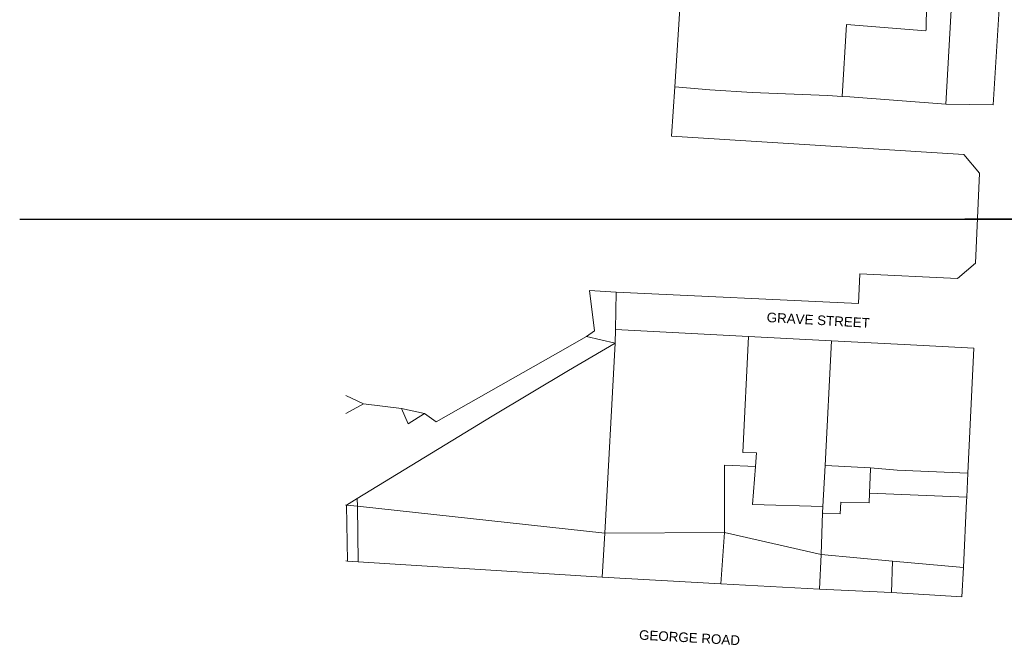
# Model space of a CAD drawing. Header units: millimetres. Extents: x -79464 to -76785, y -3788210 to -3782955.
# Tile 90 of 131: x -79265 to -79008, y -3784111 to -3783948. Entities that reach past the tile are written whole.
import ezdxf
from ezdxf.enums import TextEntityAlignment as Align

# ---------------------------------------------------------------- set-up
doc = ezdxf.new("R2010")
doc.units = ezdxf.units.MM
doc.header["$LTSCALE"] = 8
doc.header["$MEASUREMENT"] = 0
doc.layers.add('GRID', color=7, linetype='Continuous')
doc.layers.add('SG GIS CADASTRAL', color=7, linetype='Continuous')
doc.styles.add('ARIAL', font='arial.ttf')

msp = doc.modelspace()

# ---------------------------------------------------------------- linework, layer by layer
at = {"layer": 'GRID', "color": 3, "lineweight": 25}
msp.add_line((-78982, -3784000), (-79018, -3784000), dxfattribs=at)
at = {"layer": 'GRID', "color": 9}
msp.add_lwpolyline([(-79264.96, -3784000), (-77988.72, -3784000)], dxfattribs=at)
at = {"layer": 'SG GIS CADASTRAL', "color": 7, "lineweight": 18}
for p, q in [((-79093.82, -3783965.44), (-79090.4, -3783911.83)), ((-79008.34, -3783933.55), (-79010.61, -3783970.18)), ((-79021.27, -3783939.5), (-79022.97, -3783969.95)), ((-79028.15, -3783950.45), (-79028.01, -3783943.92)), ((-79050.09, -3783967.96), (-79048.93, -3783949.18)), ((-79048.93, -3783949.18), (-79028.17, -3783950.8)), ((-79028.17, -3783950.8), (-79028.15, -3783950.45)), ((-79093.82, -3783965.44), (-79094.63, -3783978.32)), ((-79084.59, -3783966.25), (-79093.82, -3783965.44)), ((-79073.61, -3783966.93), (-79084.59, -3783966.25)), ((-79053.88, -3783967.66), (-79073.61, -3783966.93)), ((-79050.09, -3783967.96), (-79053.88, -3783967.66)), ((-79048.06, -3783968.05), (-79050.09, -3783967.96)), ((-79022.97, -3783969.95), (-79048.06, -3783968.05)), ((-79010.61, -3783970.18), (-79022.97, -3783969.95)), ((-79094.63, -3783978.32), (-79018.25, -3783983.11)), ((-79018.25, -3783983.11), (-79014.15, -3783987.96)), ((-79014.15, -3783987.96), (-79015.24, -3784011.48)), ((-79015.24, -3784011.48), (-79019.91, -3784015.52)), ((-79045.46, -3784014.29), (-79045.77, -3784022.06)), ((-79019.91, -3784015.52), (-79045.46, -3784014.29)), ((-79109.14, -3784019.04), (-79116.05, -3784018.65)), ((-79116.05, -3784018.65), (-79114.77, -3784029.18)), ((-79109.14, -3784019.04), (-79109.24, -3784028.8)), ((-79045.77, -3784022.06), (-79109.14, -3784019.04)), ((-79114.77, -3784029.18), (-79116.88, -3784030.64)), ((-79109.24, -3784028.8), (-79109.39, -3784032.35)), ((-79109.24, -3784028.8), (-79074.55, -3784030.62)), ((-79116.88, -3784030.64), (-79124.95, -3784035.26)), ((-79109.39, -3784032.35), (-79116.88, -3784030.64)), ((-79074.55, -3784030.62), (-79076.05, -3784060.92)), ((-79074.55, -3784030.62), (-79052.88, -3784031.77)), ((-79052.88, -3784031.77), (-79054.48, -3784064.32)), ((-79052.88, -3784031.77), (-79033.88, -3784032.72)), ((-79121.6, -3784039.55), (-79109.39, -3784032.35)), ((-79109.39, -3784032.35), (-79112.11, -3784081.96)), ((-79033.88, -3784032.72), (-79015.61, -3784033.67)), ((-79015.61, -3784033.67), (-79017.18, -3784066.3)), ((-79124.95, -3784035.26), (-79156.15, -3784052.93)), ((-79141.5, -3784051.48), (-79121.6, -3784039.55)), ((-79175.09, -3784048.21), (-79179.77, -3784046.06)), ((-79175.09, -3784048.21), (-79179.77, -3784050.76)), ((-79165.22, -3784049.46), (-79175.09, -3784048.21)), ((-79163.43, -3784053.44), (-79165.22, -3784049.46)), ((-79159.21, -3784050.74), (-79165.22, -3784049.46)), ((-79176.82, -3784072.97), (-79141.5, -3784051.48)), ((-79159.21, -3784050.74), (-79163.43, -3784053.44)), ((-79156.15, -3784052.93), (-79159.21, -3784050.74)), ((-79076.05, -3784060.92), (-79072.46, -3784061)), ((-79072.46, -3784061), (-79072.7, -3784064.55)), ((-79080.76, -3784081.81), (-79080.82, -3784064.28)), ((-79080.82, -3784064.28), (-79072.7, -3784064.55)), ((-79072.7, -3784064.55), (-79073.45, -3784074.54)), ((-79055.07, -3784075.05), (-79054.48, -3784064.32)), ((-79054.48, -3784064.32), (-79054.43, -3784064.32)), ((-79054.43, -3784064.32), (-79042.67, -3784064.97)), ((-79042.67, -3784065.22), (-79042.88, -3784071.53)), ((-79035.72, -3784065.57), (-79042.67, -3784064.97)), ((-79042.67, -3784064.97), (-79042.67, -3784065.22)), ((-79017.18, -3784066.3), (-79035.72, -3784065.57)), ((-79017.18, -3784066.3), (-79017.5, -3784072.63)), ((-79179.59, -3784074.65), (-79176.82, -3784072.97)), ((-79176.82, -3784072.97), (-79176.71, -3784074.96)), ((-79042.96, -3784074.08), (-79042.88, -3784071.53)), ((-79042.88, -3784071.53), (-79017.5, -3784072.63)), ((-79017.5, -3784072.63), (-79017.58, -3784073.52)), ((-79179.77, -3784074.64), (-79179.59, -3784074.65)), ((-79179.59, -3784074.65), (-79179.77, -3784074.76)), ((-79179.59, -3784074.65), (-79179.27, -3784089.29)), ((-79176.71, -3784074.96), (-79179.59, -3784074.65)), ((-79176.71, -3784074.96), (-79176.5, -3784089.49)), ((-79112.11, -3784081.96), (-79176.71, -3784074.96)), ((-79073.45, -3784074.54), (-79055.07, -3784075.05)), ((-79055.07, -3784075.05), (-79055.16, -3784076.73)), ((-79050.54, -3784076.96), (-79050.41, -3784073.88)), ((-79050.41, -3784073.88), (-79042.96, -3784074.08)), ((-79017.58, -3784073.52), (-79018.36, -3784090.94)), ((-79055.16, -3784076.73), (-79055.54, -3784087.59)), ((-79055.16, -3784076.73), (-79055, -3784076.74)), ((-79055, -3784076.74), (-79050.54, -3784076.96)), ((-79112.11, -3784081.96), (-79112.75, -3784093.51)), ((-79080.76, -3784081.81), (-79112.11, -3784081.96)), ((-79081.76, -3784095.24), (-79080.76, -3784081.81)), ((-79080.76, -3784081.81), (-79055.54, -3784087.59)), ((-79055.54, -3784087.59), (-79056.02, -3784096.58)), ((-79036.9, -3784089.32), (-79055.54, -3784087.59)), ((-79179.27, -3784089.29), (-79179.77, -3784089.26)), ((-79176.5, -3784089.49), (-79179.27, -3784089.29)), ((-79112.75, -3784093.51), (-79176.5, -3784089.49)), ((-79036.9, -3784089.32), (-79037.2, -3784097.53)), ((-79018.36, -3784090.94), (-79036.9, -3784089.32)), ((-79018.36, -3784090.94), (-79018.76, -3784098.6)), ((-79081.76, -3784095.24), (-79112.75, -3784093.51)), ((-79056.02, -3784096.58), (-79081.76, -3784095.24)), ((-79037.2, -3784097.53), (-79056.02, -3784096.58)), ((-79018.76, -3784098.6), (-79037.2, -3784097.53))]:
    msp.add_line(p, q, dxfattribs=at)

# ---------------------------------------------------------------- texts
at = {"layer": 'SG GIS CADASTRAL', "color": 7, "lineweight": 18, "style": 'ARIAL'}
for s, p in [('GRAVE STREET', (-79069.87, -3784027.6)), ('GEORGE ROAD', (-79103.22, -3784110.53))]:
    msp.add_text(s, height=2.5, rotation=356.7889, dxfattribs=at).set_placement(p, align=Align.BOTTOM_LEFT)

doc.saveas('drawing.dxf')
